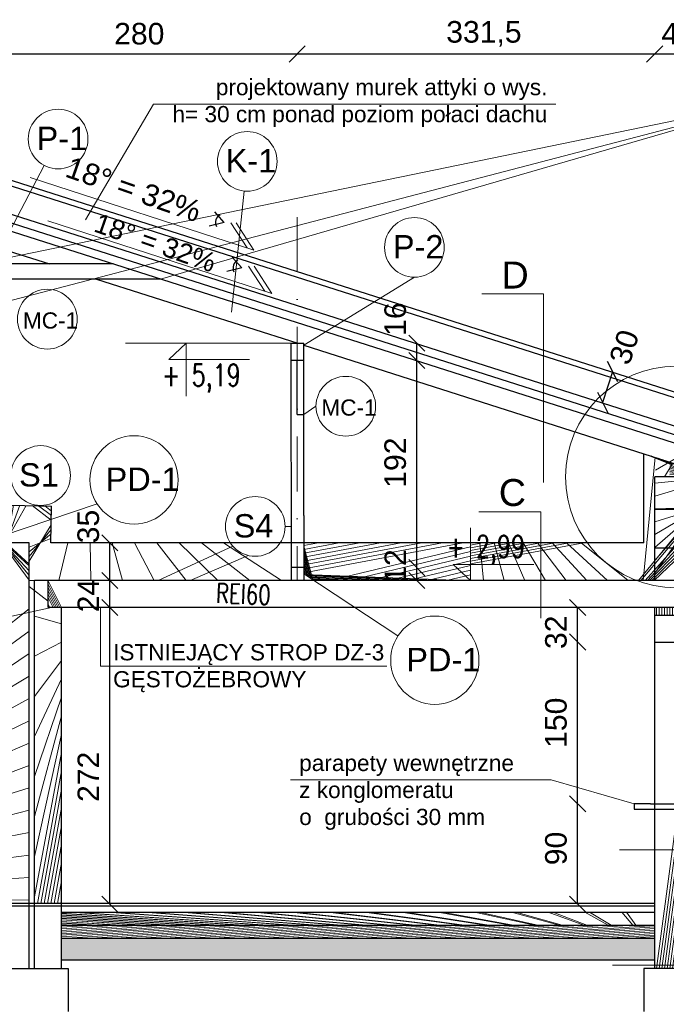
# Model space of a CAD drawing. Header units: millimetres. Extents: x 6197 to 108098, y 4257 to 29730.
# Tile 86 of 148: x 40112 to 40712, y 11078 to 11991. Entities that reach past the tile are written whole.
import ezdxf

# ---------------------------------------------------------------- set-up
doc = ezdxf.new("R2010")
doc.units = ezdxf.units.MM
doc.linetypes.add('DASHDOTX2', pattern=[50.8, 25.4, -12.7, 0, -12.7])
for name, color, linetype, lineweight in [('&_opisy_100', 51, 'Continuous', 20), ('isa_VA361402213E07D_TUsr', 7, 'Continuous', 25), ('isa_VA361402213E07D_TUsr_10A36144A21200DF', 5, 'Continuous', 25)]:
    doc.layers.add(name, color=color, linetype=linetype, lineweight=lineweight)
doc.layers.add('R-TAB', color=1, linetype='Continuous')
doc.styles.add('Romans', font='romans.shx', dxfattribs={"width": 0.75})
doc.styles.get("Standard").update_dxf_attribs({"font": 'arial.ttf'})
doc.dimstyles.new('ISO-25', dxfattribs={"dimtxt": 2.5, "dimasz": 2.5, "dimexe": 1.25, "dimexo": 0.625, "dimtad": 1, "dimtxsty": 'Standard', "dimcen": 2.5, "dimadec": 0, "dimazin": 0, "dimtfac": 1, "dimtmove": 0, "dimatfit": 3, "dimfxl": 1, "dimarcsym": 0})

# ---------------------------------------------------------------- blocks, each defined once
blk = doc.blocks.new('_Oblique')
at = {"color": 0, "linetype": 'ByBlock', "lineweight": -2}
blk.add_line((-0.5, -0.5), (0.5, 0.5), dxfattribs=at)
blk = doc.blocks.new('*D1291')
at = {"color": 0, "lineweight": -2, "transparency": 16777216}
blk.add_line((40480.18123998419, 11470.81684404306), (40480.18123998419, 11482.81684404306), dxfattribs=at)
at = {"layer": 'Defpoints', "color": 0, "transparency": 16777216}
for p in [(40375.52587857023, 11482.81684404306), (40480.18123998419, 11482.81684404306), (40375.52587857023, 11470.81684404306)]:
    blk.add_point(p, dxfattribs=at)
at = {"color": 0, "lineweight": -2, "transparency": 16777216, "xscale": 15, "yscale": 15, "zscale": 15}
for p, rotation in [((40480.18123998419, 11482.81684404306), 90), ((40480.18123998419, 11470.81684404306), 270)]:
    blk.add_blockref('_Oblique', p, dxfattribs=dict(at, rotation=rotation))
at = {"color": 0, "lineweight": 20, "transparency": 16777216, "insert": (40460.19119395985, 11484.28847247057), "char_height": 20, "attachment_point": 5, "rotation": 90}
blk.add_mtext('12', dxfattribs=at)
blk = doc.blocks.new('*D1292')
at = {"color": 0, "lineweight": -2, "transparency": 16777216}
blk.add_line((40480.18124236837, 11482.81684404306), (40480.18124236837, 11674.81684404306), dxfattribs=at)
at = {"layer": 'Defpoints', "color": 0, "transparency": 16777216}
for p in [(40375.52587857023, 11674.81684404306), (40480.18124236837, 11674.81684404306), (40375.52587857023, 11482.81684404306)]:
    blk.add_point(p, dxfattribs=at)
at = {"color": 0, "lineweight": -2, "transparency": 16777216, "xscale": 15, "yscale": 15, "zscale": 15}
for p, rotation in [((40480.18124236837, 11674.81684404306), 90), ((40480.18124236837, 11482.81684404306), 270)]:
    blk.add_blockref('_Oblique', p, dxfattribs=dict(at, rotation=rotation))
at = {"color": 0, "lineweight": 20, "transparency": 16777216, "insert": (40460.19119395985, 11580.11062806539), "char_height": 20, "attachment_point": 5, "rotation": 90}
blk.add_mtext('192', dxfattribs=at)
blk = doc.blocks.new('*D1293')
at = {"color": 0, "lineweight": -2, "transparency": 16777216}
blk.add_line((40480.18124236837, 11674.81463068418), (40480.18124236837, 11690.81463068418), dxfattribs=at)
at = {"layer": 'Defpoints', "color": 0, "transparency": 16777216}
for p in [(40375.26315417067, 11690.81463068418), (40480.18124236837, 11690.81463068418), (40375.52587618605, 11674.81463068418)]:
    blk.add_point(p, dxfattribs=at)
at = {"color": 0, "lineweight": -2, "transparency": 16777216, "xscale": 15, "yscale": 15, "zscale": 15}
for p, rotation in [((40480.18124236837, 11690.81463068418), 90), ((40480.18124236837, 11674.81463068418), 270)]:
    blk.add_blockref('_Oblique', p, dxfattribs=dict(at, rotation=rotation))
at = {"color": 0, "lineweight": 20, "transparency": 16777216, "insert": (40460.19119157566, 11713.18061881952), "char_height": 20, "attachment_point": 5, "rotation": 90}
blk.add_mtext('16', dxfattribs=at)
blk = doc.blocks.new('*D1311')
at = {"color": 0, "lineweight": -2, "transparency": 16777216}
blk.add_line((40089.26315655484, 11958.88623267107), (40369.26315655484, 11958.88623267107), dxfattribs=at)
at = {"layer": 'Defpoints', "color": 0, "transparency": 16777216}
for p in [(40369.26315655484, 11958.88623267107), (40089.26315655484, 11848.51741534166), (40369.26315655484, 11848.51741534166)]:
    blk.add_point(p, dxfattribs=at)
at = {"color": 0, "lineweight": -2, "transparency": 16777216, "xscale": 15, "yscale": 15, "zscale": 15, "rotation": 180}
blk.add_blockref('_Oblique', (40089.26315655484, 11958.88623267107), dxfattribs=at)
at = {"color": 0, "lineweight": -2, "transparency": 16777216, "xscale": 15, "yscale": 15, "zscale": 15}
blk.add_blockref('_Oblique', (40369.26315655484, 11958.88623267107), dxfattribs=at)
at = {"color": 0, "lineweight": 20, "transparency": 16777216, "insert": (40222.79551806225, 11977.56002562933), "char_height": 20, "attachment_point": 5}
blk.add_mtext('280', dxfattribs=at)
blk = doc.blocks.new('*D1312')
at = {"color": 0, "lineweight": -2, "transparency": 16777216}
blk.add_line((40369.26315655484, 11958.88623267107), (40700.76315655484, 11958.88623267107), dxfattribs=at)
at = {"layer": 'Defpoints', "color": 0, "transparency": 16777216}
for p in [(40700.76315655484, 11958.88623267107), (40369.26315655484, 11848.51741534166), (40700.76315655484, 11607.68867462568)]:
    blk.add_point(p, dxfattribs=at)
at = {"color": 0, "lineweight": -2, "transparency": 16777216, "xscale": 15, "yscale": 15, "zscale": 15, "rotation": 180}
blk.add_blockref('_Oblique', (40369.26315655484, 11958.88623267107), dxfattribs=at)
at = {"color": 0, "lineweight": -2, "transparency": 16777216, "xscale": 15, "yscale": 15, "zscale": 15}
blk.add_blockref('_Oblique', (40700.76315655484, 11958.88623267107), dxfattribs=at)
at = {"color": 0, "lineweight": 20, "transparency": 16777216, "insert": (40542.37879028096, 11977.56002562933), "char_height": 20, "attachment_point": 5}
blk.add_mtext('331,5', dxfattribs=at)
blk = doc.blocks.new('*D1313')
at = {"color": 0, "lineweight": -2, "transparency": 16777216}
blk.add_line((40700.76315655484, 11958.88623267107), (40740.76315655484, 11958.88623267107), dxfattribs=at)
at = {"layer": 'Defpoints', "color": 0, "transparency": 16777216}
for p in [(40740.76315655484, 11958.88623267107), (40700.76315655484, 11607.68867462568), (40740.76315655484, 11607.68867462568)]:
    blk.add_point(p, dxfattribs=at)
at = {"color": 0, "lineweight": -2, "transparency": 16777216, "xscale": 15, "yscale": 15, "zscale": 15, "rotation": 180}
blk.add_blockref('_Oblique', (40700.76315655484, 11958.88623267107), dxfattribs=at)
at = {"color": 0, "lineweight": -2, "transparency": 16777216, "xscale": 15, "yscale": 15, "zscale": 15}
blk.add_blockref('_Oblique', (40740.76315655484, 11958.88623267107), dxfattribs=at)
at = {"color": 0, "lineweight": 20, "transparency": 16777216, "insert": (40722.50695361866, 11977.56002562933), "char_height": 20, "attachment_point": 5}
blk.add_mtext('40', dxfattribs=at)
blk = doc.blocks.new('*D1344')
at = {"color": 0, "lineweight": -2, "transparency": 16777216}
blk.add_line((40195.55890598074, 11170.92305487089), (40195.55890598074, 11445.81684380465), dxfattribs=at)
at = {"layer": 'Defpoints', "color": 0, "transparency": 16777216}
for p in [(40195.55890598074, 11445.81684380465), (40234.59207501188, 11445.81684380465), (40132.21706404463, 11170.92305487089)]:
    blk.add_point(p, dxfattribs=at)
at = {"color": 0, "lineweight": -2, "transparency": 16777216, "xscale": 15, "yscale": 15, "zscale": 15}
for p, rotation in [((40195.55890598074, 11445.81684380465), 90), ((40195.55890598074, 11170.92305487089), 270)]:
    blk.add_blockref('_Oblique', p, dxfattribs=dict(at, rotation=rotation))
at = {"color": 0, "lineweight": 20, "transparency": 16777216, "insert": (40175.56885661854, 11288.8918563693), "char_height": 20, "width": 45.47967257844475, "attachment_point": 5, "rotation": 90}
blk.add_mtext('272', dxfattribs=at)
blk = doc.blocks.new('*D1345')
at = {"color": 0, "lineweight": -2, "transparency": 16777216}
blk.add_line((40195.55891051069, 11445.81684332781), (40195.55891051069, 11470.81684404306), dxfattribs=at)
at = {"layer": 'Defpoints', "color": 0, "transparency": 16777216}
for p in [(40138.26315655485, 11470.81684404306), (40195.55891051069, 11470.81684404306), (40150.76315655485, 11445.81684332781)]:
    blk.add_point(p, dxfattribs=at)
at = {"color": 0, "lineweight": -2, "transparency": 16777216, "xscale": 15, "yscale": 15, "zscale": 15}
for p, rotation in [((40195.55891051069, 11470.81684404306), 90), ((40195.55891051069, 11445.81684332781), 270)]:
    blk.add_blockref('_Oblique', p, dxfattribs=dict(at, rotation=rotation))
at = {"color": 0, "lineweight": 20, "transparency": 16777216, "insert": (40175.56885685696, 11456.90837937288), "char_height": 20, "width": 45.47967257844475, "attachment_point": 5, "rotation": 90}
blk.add_mtext('24', dxfattribs=at)
blk = doc.blocks.new('*D1346')
at = {"color": 0, "lineweight": -2, "transparency": 16777216}
blk.add_line((40195.55891837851, 11470.81684344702), (40195.55891837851, 11505.81684416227), dxfattribs=at)
at = {"layer": 'Defpoints', "color": 0, "transparency": 16777216}
for p in [(40140.76315655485, 11505.81684416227), (40195.55891837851, 11505.81684416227), (40150.76316156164, 11470.81684344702)]:
    blk.add_point(p, dxfattribs=at)
at = {"color": 0, "lineweight": -2, "transparency": 16777216, "xscale": 15, "yscale": 15, "zscale": 15}
for p, rotation in [((40195.55891837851, 11505.81684416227), 90), ((40195.55891837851, 11470.81684344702), 270)]:
    blk.add_blockref('_Oblique', p, dxfattribs=dict(at, rotation=rotation))
at = {"color": 0, "lineweight": 20, "transparency": 16777216, "insert": (40175.56886186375, 11520.89308148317), "char_height": 20, "width": 45.47967257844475, "attachment_point": 5, "rotation": 90}
blk.add_mtext('35', dxfattribs=at)
blk = doc.blocks.new('*D1347')
at = {"color": 0, "lineweight": -2, "transparency": 16777216}
blk.add_line((40629.24865259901, 11170.92305487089), (40629.24865259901, 11263.81684404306), dxfattribs=at)
at = {"layer": 'Defpoints', "color": 0, "transparency": 16777216}
for p in [(40629.24865259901, 11263.81684404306), (40700.76315655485, 11263.81684404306), (40565.90680780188, 11170.92305487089)]:
    blk.add_point(p, dxfattribs=at)
at = {"color": 0, "lineweight": -2, "transparency": 16777216, "xscale": 15, "yscale": 15, "zscale": 15}
for p, rotation in [((40629.24865259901, 11263.81684404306), 90), ((40629.24865259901, 11170.92305487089), 270)]:
    blk.add_blockref('_Oblique', p, dxfattribs=dict(at, rotation=rotation))
at = {"color": 0, "lineweight": 20, "transparency": 16777216, "insert": (40609.25860037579, 11222.49277549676), "char_height": 20, "width": 45.47967257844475, "attachment_point": 5, "rotation": 90}
blk.add_mtext('90', dxfattribs=at)
blk = doc.blocks.new('*D1348')
at = {"color": 0, "lineweight": -2, "transparency": 16777216}
blk.add_line((40629.24865593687, 11263.81684392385), (40629.24865593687, 11413.81684404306), dxfattribs=at)
at = {"layer": 'Defpoints', "color": 0, "transparency": 16777216}
for p in [(40629.24865593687, 11413.81684404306), (40700.76315655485, 11413.81684404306), (40681.76315679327, 11263.81684392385)]:
    blk.add_point(p, dxfattribs=at)
at = {"color": 0, "lineweight": -2, "transparency": 16777216, "xscale": 15, "yscale": 15, "zscale": 15}
for p, rotation in [((40629.24865593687, 11413.81684404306), 90), ((40629.24865593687, 11263.81684392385), 270)]:
    blk.add_blockref('_Oblique', p, dxfattribs=dict(at, rotation=rotation))
at = {"color": 0, "lineweight": 20, "transparency": 16777216, "insert": (40609.25860037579, 11339.00874906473), "char_height": 20, "width": 45.47967257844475, "attachment_point": 5, "rotation": 90}
blk.add_mtext('150', dxfattribs=at)
blk = doc.blocks.new('*D1349')
at = {"color": 0, "lineweight": -2, "transparency": 16777216}
blk.add_line((40629.24865927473, 11413.81684404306), (40629.24865927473, 11445.81684404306), dxfattribs=at)
at = {"layer": 'Defpoints', "color": 0, "transparency": 16777216}
for p in [(40629.24865927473, 11445.81684404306), (40700.76315655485, 11445.81684404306), (40700.76315655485, 11413.81684404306)]:
    blk.add_point(p, dxfattribs=at)
at = {"color": 0, "lineweight": -2, "transparency": 16777216, "xscale": 15, "yscale": 15, "zscale": 15}
for p, rotation in [((40629.24865927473, 11445.81684404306), 90), ((40629.24865927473, 11413.81684404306), 270)]:
    blk.add_blockref('_Oblique', p, dxfattribs=dict(at, rotation=rotation))
at = {"color": 0, "lineweight": 20, "transparency": 16777216, "insert": (40609.25860037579, 11422.87184542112), "char_height": 20, "width": 45.47967257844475, "attachment_point": 5, "rotation": 90}
blk.add_mtext('32', dxfattribs=at)
blk = doc.blocks.new('*D1371')
at = {"color": 0, "lineweight": -2, "transparency": 16777216}
blk.add_line((40661.72350758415, 11664.41582125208), (40652.45299762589, 11635.88412540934), dxfattribs=at)
at = {"layer": 'Defpoints', "color": 0, "transparency": 16777216}
for p in [(40652.45299762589, 11635.88412540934), (40760.43639435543, 11632.34206002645), (40751.16588439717, 11603.81036418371)]:
    blk.add_point(p, dxfattribs=at)
at = {"color": 0, "lineweight": -2, "transparency": 16777216, "xscale": 15, "yscale": 15, "zscale": 15}
for p, rotation in [((40661.72350758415, 11664.41582125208), 71.9999999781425), ((40652.45299762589, 11635.88412540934), 251.9999999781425)]:
    blk.add_blockref('_Oblique', p, dxfattribs=dict(at, rotation=rotation))
at = {"color": 0, "lineweight": 20, "transparency": 16777216, "insert": (40672.51341309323, 11687.24275117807), "char_height": 20, "attachment_point": 5, "rotation": 71.99999997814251}
blk.add_mtext('30', dxfattribs=at)
blk = doc.blocks.new('*D1363')
at = {"color": 0, "lineweight": -2, "transparency": 16777216}
blk.add_line((41465.90346064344, 11550.66987460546), (41465.90346064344, 11856.45630281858), dxfattribs=at)
at = {"layer": 'Defpoints', "color": 0, "transparency": 16777216}
for p in [(39959.26315655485, 11856.45630281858), (41465.90346064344, 11856.45630281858), (40808.96857681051, 11550.66987460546)]:
    blk.add_point(p, dxfattribs=at)
at = {"color": 0, "lineweight": -2, "transparency": 16777216, "xscale": 15, "yscale": 15, "zscale": 15}
for p, rotation in [((41465.90346064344, 11856.45630281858), 90), ((41465.90346064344, 11550.66987460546), 270)]:
    blk.add_blockref('_Oblique', p, dxfattribs=dict(at, rotation=rotation))
at = {"color": 0, "lineweight": 20, "transparency": 16777216, "insert": (41445.91341700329, 11733.59209876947), "char_height": 20, "attachment_point": 5, "rotation": 90}
blk.add_mtext('304', dxfattribs=at)
blk = doc.blocks.new('*D1365')
at = {"color": 0, "lineweight": -2, "transparency": 16777216}
blk.add_line((41515.90345301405, 11161.35224216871), (41515.90345301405, 11856.45630281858), dxfattribs=at)
at = {"layer": 'Defpoints', "color": 0, "transparency": 16777216}
for p in [(39959.26315655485, 11856.45630281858), (41515.90345301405, 11856.45630281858), (40958.4853784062, 11161.35224216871)]:
    blk.add_point(p, dxfattribs=at)
at = {"color": 0, "lineweight": -2, "transparency": 16777216, "xscale": 15, "yscale": 15, "zscale": 15}
for p, rotation in [((41515.90345301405, 11856.45630281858), 90), ((41515.90345301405, 11161.35224216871), 270)]:
    blk.add_blockref('_Oblique', p, dxfattribs=dict(at, rotation=rotation))
at = {"color": 0, "lineweight": 20, "transparency": 16777216, "insert": (41495.91341461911, 11496.79174834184), "char_height": 20, "attachment_point": 5, "rotation": 90}
blk.add_mtext('695', dxfattribs=at)

msp = doc.modelspace()

# ---------------------------------------------------------------- hatches: boundary and pattern name
at = {"lineweight": 20}
h = msp.add_hatch(dxfattribs=at)
h.set_pattern_fill('ANSI37', color=256, scale=5)
h.set_pattern_definition([(45, (-1177865245.484038, -935728469.828244), (-11.22532015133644, 11.22532015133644), []), (135, (-1177865245.484038, -935728469.828244), (-11.22532015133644, -11.22532015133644), [])])
h.paths.add_polyline_path([(40760.76315655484, 11566.05256288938), (40758.36809434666, 11566.81684404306), (40740.76315655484, 11566.81684404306), (40740.76315655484, 11541.80184667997), (40760.76315655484, 11527.28020363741)])
h.paths.add_polyline_path([(40726.76315655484, 11576.90220170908), (40726.76315655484, 11566.81684404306), (40740.76315655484, 11566.81684404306), (40758.36809434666, 11566.81684404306)])
h.paths.add_polyline_path([(40714.76315655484, 11578.81684404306), (40720.76315655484, 11578.81684404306), (40690.76315655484, 11588.39005487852), (40690.76315655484, 11505.81684416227), (40638.14296283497, 11505.81684416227, 0.1438879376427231), (40684.27896299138, 11470.81684404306), (40700.76315655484, 11470.81684404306), (40700.76315655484, 11566.81684404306), (40714.76315655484, 11566.81684404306)])
h.paths.add_polyline_path([(40638.14296283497, 11505.81684416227), (40529.92226924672, 11505.81684416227), (40529.92226924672, 11470.81684404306), (40684.27896299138, 11470.81684404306, -0.1438879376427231)])
h.paths.add_polyline_path([(40529.92226924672, 11505.81684416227), (40375.52587857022, 11505.81684416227), (40375.52587857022, 11476.81730371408), (40384.64662256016, 11470.81684404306), (40529.92226924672, 11470.81684404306), (40513.8591248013, 11485.84994131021), (40529.92226924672, 11485.84994131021)])
h.paths.add_polyline_path([(40363.48295011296, 11505.81684416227), (40353.48146261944, 11505.81684416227, -0.5404238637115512), (40307.19295086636, 11505.81684416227), (40140.76315655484, 11505.81684416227), (40141.55495586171, 11539.90191906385), (40094.87946095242, 11540.98619490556), (40094.88864793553, 11517.97643094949), (40094.89343919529, 11517.97642820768), (40094.89343919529, 11505.97642820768), (40101.76315655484, 11505.81684404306), (40120.76315655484, 11505.81684404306), (40120.76315655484, 11470.81684404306), (40125.76315655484, 11470.81684404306), (40363.52587857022, 11470.81684404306)])
h.paths.add_polyline_path([(40082.64466848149, 11541.27041023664), (39888.13549675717, 11545.78887539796, -0.3406843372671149), (39854.36278738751, 11546.57341843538), (39835.29250707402, 11547.01642280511), (39835.29470100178, 11523.99591964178), (39835.29584469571, 11523.99591844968), (39835.29584469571, 11512.00690322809), (40082.62438573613, 11506.26143937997), (40082.62438573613, 11506.26143949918)])
h.paths.add_polyline_path([(39823.04822339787, 11547.30085855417), (39618.35386361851, 11552.0559266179, -0.8032007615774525), (39564.33728828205, 11553.31073635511), (39555.05467929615, 11553.52637225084), (39555.00043453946, 11518.98279243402), (39555.00043453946, 11518.51819044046), (39823.01355328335, 11512.29222196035)])
h.paths.add_polyline_path([(39543.04212155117, 11553.80542498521), (39515.72535028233, 11554.43999594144, -0.228592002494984), (39491.69036474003, 11554.99833076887), (39300.19741740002, 11559.44672888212, -0.08806687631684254), (39291.40259518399, 11524.64159160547), (39543.00043453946, 11518.7969514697), (39543.00043453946, 11530.9827921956)])
h.paths.add_polyline_path([(39300.19741740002, 11559.44672888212), (39227.13023032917, 11561.14408605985), (39227.76315655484, 11588.39005475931), (39197.76315703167, 11578.81684404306), (39203.76315655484, 11578.81684404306), (39203.76315655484, 11566.81684404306), (39217.76315655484, 11566.81684404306), (39217.76315655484, 11526.35224228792), (39291.40259518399, 11524.64159160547, 0.08806687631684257)])
h.paths.add_polyline_path([(39191.76315655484, 11576.90220170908), (39160.15821876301, 11566.81684404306), (39177.76315655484, 11566.81684404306), (39191.76315655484, 11566.81684404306)])
h.paths.add_polyline_path([(39177.76315655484, 11566.81684404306), (39160.15821876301, 11566.81684404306), (39157.76315655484, 11566.05256288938), (39157.76315655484, 11526.81684404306), (39177.76315655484, 11526.81684404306)])
h.paths.add_polyline_path([(39177.76315655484, 11522.56926315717), (39157.76315655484, 11497.296613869), (39157.76315655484, 11472.22775178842, 0.05106403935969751), (39177.76315655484, 11466.08404713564)])
h.paths.add_polyline_path([(39177.76315655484, 11522.56926315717), (39177.76315655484, 11526.81684404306), (39157.76315655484, 11526.81684404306), (39157.76315655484, 11497.296613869)])
h.paths.add_polyline_path([(39177.76315655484, 11466.08404713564, -0.05106403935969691), (39157.76315655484, 11472.22775178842), (39157.76315655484, 11453.35224228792), (39177.76315655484, 11453.35224228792)])
h.paths.add_polyline_path([(39177.76315655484, 11253.35224228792), (39157.76315655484, 11253.35224228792), (39157.76315655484, 11111.35224228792), (39177.76315655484, 11111.35224228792)])
h.paths.add_polyline_path([(40760.76315655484, 11263.81684404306), (40740.76315655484, 11263.81684404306), (40740.76315655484, 11111.35224228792), (40760.76315655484, 11111.35224228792)])
h.paths.add_polyline_path([(40760.76315655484, 11462.38707107), (40751.77617826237, 11468.91235559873, -0.02770016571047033), (40740.76315655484, 11466.08404713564), (40740.76315655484, 11413.81684404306), (40760.76315655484, 11413.81684404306)])
h.paths.add_polyline_path([(40760.76315655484, 11527.28020363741), (40740.76315655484, 11541.80184667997), (40740.76315655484, 11476.90871411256), (40751.77617826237, 11468.91235559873, 0.02333087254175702), (40760.76315655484, 11472.22775178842)])
h = msp.add_hatch(dxfattribs=at)
h.set_pattern_fill('ANSI31', color=256, scale=5)
h.set_pattern_definition([(45, (-1177865245.484038, -935728469.828244), (-11.22532015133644, 11.22532015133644), [])])
h.paths.add_polyline_path([(40120.76315655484, 11505.81684404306), (40102.32067861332, 11505.81684404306), (40101.76315655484, 11481.81684404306), (40082.76315655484, 11482.25821572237), (40082.76315655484, 11469.25821572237), (40082.76315655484, 11171.35224216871), (40120.76315655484, 11171.35224216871)])
h.paths.add_polyline_path([(40150.76315655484, 11445.81684392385), (40138.26315655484, 11445.81684392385), (40138.26315655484, 11470.81684404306), (40125.76315655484, 11470.81684404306), (40125.76315655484, 11171.35224216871), (40150.76315655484, 11171.35224216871)])
edge = h.paths.add_edge_path()
edge.add_arc((40720.76315631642, 11566.81684404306), 102.6990573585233, 270.00000013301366, 281.2297549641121, ccw=False)
edge.add_line((40720.76315655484, 11464.11778670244), (40720.76315655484, 11439.47900098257))
edge.add_line((40720.76315655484, 11439.47900098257), (40740.76315655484, 11439.47900098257))
edge.add_line((40740.76315655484, 11439.47900098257), (40740.76315655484, 11466.08404713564))
h.paths.add_polyline_path([(40720.76315655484, 11445.81684404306), (40700.76315655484, 11445.81684404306), (40700.76315655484, 11438.21909635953), (40720.76315655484, 11438.21909635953)])
h.paths.add_polyline_path([(40720.76315655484, 11258.81684404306), (40700.76315655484, 11258.81684404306), (40700.76315655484, 11111.35224228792), (40720.76315655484, 11111.35224228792)])
h.paths.add_polyline_path([(40740.76315655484, 11258.81684404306), (40720.76315655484, 11258.81684404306), (40720.76315655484, 11111.35224228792), (40740.76315655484, 11111.35224228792)])
at = {"lineweight": 0}
h = msp.add_hatch(dxfattribs=at)
h.set_pattern_fill('ANSI37', color=256, scale=5)
h.set_pattern_definition([(45, (-1177855182.265636, -935728378.3481301), (-11.22532015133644, 11.22532015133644), []), (135, (-1177855182.265636, -935728378.3481301), (-11.22532015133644, -11.22532015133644), [])])
h.paths.add_polyline_path([(39217.76315655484, 11163.35224228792), (39217.76315655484, 11151.35224228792), (39782.76315631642, 11151.35224228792), (39782.76315631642, 11163.35224228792)])
h.paths.add_polyline_path([(39822.76315655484, 11163.35224228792), (39822.76315655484, 11151.35224228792), (40082.76315655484, 11151.35224240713), (40082.76315655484, 11163.35224240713)])
h.paths.add_polyline_path([(40700.76315655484, 11151.35224228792), (40700.76315655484, 11163.35224228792), (40150.76315655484, 11163.35224240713), (40150.76315655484, 11151.35224228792)])
h = msp.add_hatch(dxfattribs=at)
h.set_pattern_fill('ANSI31', color=256, scale=5)
h.set_pattern_definition([(45, (-1177855182.265636, -935728378.3481301), (-11.22532015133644, 11.22532015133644), [])])
h.paths.add_polyline_path([(39782.76315631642, 11139.35224228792), (39782.76315631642, 11151.35224228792), (39217.76315655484, 11151.35224228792), (39217.76315655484, 11139.35224228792)])
h.paths.add_polyline_path([(40082.76315655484, 11139.3522420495), (40082.76315655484, 11151.35224240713), (39822.76315655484, 11151.35224228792), (39822.76315655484, 11139.35224216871)])
h.paths.add_polyline_path([(40700.76315655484, 11139.35224228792), (40700.76315655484, 11151.35224228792), (40150.76315655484, 11151.35224228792), (40150.76315655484, 11139.35224228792)])
h = msp.add_hatch(dxfattribs=at)
h.set_pattern_fill('DOTS', color=256, scale=5)
h.set_pattern_definition([(0, (-1177855182.265636, -935728378.3481301), (3.96875, 7.9375), [0, -7.9375])])
h.paths.add_polyline_path([(39782.76315631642, 11119.35224228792), (39782.76315631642, 11139.35224228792), (39217.76315655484, 11139.35224228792), (39217.76315655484, 11119.35224228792)])
h.paths.add_polyline_path([(40082.76315655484, 11119.35224216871), (40082.76315655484, 11139.3522420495), (39822.76315655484, 11139.35224216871), (39822.76315655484, 11119.35224216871)])
h.paths.add_polyline_path([(40150.76315655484, 11139.35224228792), (40150.76315655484, 11119.35224228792), (40700.76315655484, 11119.35224240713), (40700.76315655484, 11139.35224240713)])

# ---------------------------------------------------------------- linework, layer by layer
at = {"layer": '&_opisy_100', "color": 0}
for points in [[(40266.17490949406, 11641.81992774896), (40266.17490949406, 11690.81684404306), (40250.11176504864, 11675.78374677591), (40324.98266782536, 11675.78374677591)], [(40266.17490949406, 11641.81992774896), (40266.17490949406, 11690.81684404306), (40250.11176504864, 11675.78374677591), (40324.98266782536, 11675.78374677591)], [(40529.92226924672, 11519.81376033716), (40529.92226924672, 11470.81684404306), (40513.8591248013, 11485.84994131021), (40588.73002757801, 11485.84994131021)], [(40529.92226924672, 11519.81376033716), (40529.92226924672, 11470.81684404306), (40513.8591248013, 11485.84994131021), (40588.73002757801, 11485.84994131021)]]:
    msp.add_lwpolyline(points, dxfattribs=at)
at = {"color": 1, "lineweight": 0}
for q in [(39829.26315727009, 11714.33293074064), (40089.2631598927, 11726.62272733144), (40242.48526158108, 11750.33293074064)]:
    msp.add_line((40821.90505852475, 11918.19241076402), q, dxfattribs=at)
at = {"lineweight": 20}
for p, q in [((40236.08412184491, 11912.50019544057), (40172.8208335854, 11805.27192085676)), ((40134.70093526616, 11855.55879753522), (40095.26315703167, 11780.33293074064)), ((40320.06302609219, 11831.80356329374), (40308.39651574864, 11719.69867735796)), ((41037.54903712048, 11770.33921116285), (40701.42617811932, 11573.08276110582)), ((40477.94913997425, 11751.96451621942), (40375.26315655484, 11689.06832152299)), ((40363.26315655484, 11690.81684404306), (40209.98822655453, 11690.81684404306)), ((40375.26315631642, 11624.81684404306), (40386.66590680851, 11632.41309231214)), ((40690.76315655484, 11505.81684416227), (40690.76315655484, 11505.81684416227)), ((40125.76315655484, 11470.81684404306), (40120.76315655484, 11470.81684404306)), ((40186.82169308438, 11391.47461408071), (40186.82169308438, 11445.81684380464)), ((40700.76315655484, 11445.81684404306), (40700.76315655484, 11413.81684404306)), ((40186.82169308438, 11391.47461408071), (40452.27786388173, 11391.47461408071)), ((40604.7499333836, 11286.05095034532), (40681.76315679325, 11263.81684392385)), ((40700.76315655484, 11171.35224216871), (40700.76315655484, 11161.35224216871))]:
    msp.add_line(p, q, dxfattribs=at)
at = {"lineweight": 0}
for p, q in [((40609.16916169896, 11912.50019544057), (40236.08412184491, 11912.50019544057)), ((40329.02205600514, 11777.04771786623), (40121.52205600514, 11844.46855491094)), ((40345.56608476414, 11736.91657942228), (40138.06608476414, 11804.33741646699)), ((40322.68980183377, 11779.10519188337), (40307.64801707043, 11802.33505731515)), ((40329.02205600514, 11777.04771786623), (40312.64801707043, 11802.33505731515)), ((40339.23383059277, 11738.97405343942), (40324.19204582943, 11762.20391887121)), ((40345.56608476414, 11736.91657942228), (40329.19204582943, 11762.20391887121)), ((40540.29348172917, 11736.53368562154), (40597.7418295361, 11736.53368562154)), ((40597.7418295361, 11561.79730587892), (40597.7418295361, 11736.53368562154)), ((40183.65325345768, 11541.87648075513), (40094.89343919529, 11511.97642820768)), ((40363.52587857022, 11470.81684404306), (40363.52587857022, 11530.9827921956)), ((40537.75868501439, 11534.58459835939), (40595.20703282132, 11534.58459835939)), ((40595.20703282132, 11436.02296393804), (40595.20703282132, 11534.58459835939)), ((40358.00411953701, 11520.97604876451), (40363.52587857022, 11520.97604876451)), ((40120.76315655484, 11470.81684404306), (40120.76315655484, 11505.81684404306)), ((40375.52587857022, 11470.81684404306), (40375.52587857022, 11482.81684404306)), ((40462.65739288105, 11419.494223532), (40375.32860531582, 11476.94708805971)), ((40363.15805616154, 11286.05095034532), (40604.7499333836, 11286.05095034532)), ((40799.02996363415, 11221.31717520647), (40667.95113482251, 11221.31717520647)), ((40792.56606950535, 11114.39227252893), (40661.48724069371, 11114.39227252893))]:
    msp.add_line(p, q, dxfattribs=at)
at = {"lineweight": 30}
for p, q in [((39959.26315655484, 11887.94671982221), (40781.77644362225, 11625.47695105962)), ((39959.26315655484, 11882.94671982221), (40760.76315655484, 11627.18243854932)), ((39959.26315655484, 11856.45630281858), (40810.76315655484, 11584.73667031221)), ((39959.26315655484, 11848.58369856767), (40810.76315655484, 11576.86406618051)), ((39959.26315655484, 11840.71109431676), (40810.76315655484, 11568.9914619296)), ((40301.52488412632, 11802.67273991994), (40292.84641256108, 11812.51368373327)), ((40301.52488412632, 11802.67273991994), (40287.72117151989, 11799.31914406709)), ((40095.26315703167, 11778.41828864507), (40139.40307464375, 11764.33293074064)), ((40198.61283364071, 11764.33293074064), (39719.91347946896, 11764.33293074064)), ((40317.74534454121, 11760.60233467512), (40309.06687297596, 11770.44327848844)), ((40317.74534454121, 11760.60233467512), (40303.94163193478, 11757.24873882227)), ((40242.48526158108, 11750.33293074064), (39676.04105152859, 11750.33293074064)), ((40183.27550258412, 11750.33293074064), (40369.78373350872, 11690.81684404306)), ((40363.2560416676, 11690.81731575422), (40363.52587857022, 11470.81684428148)), ((40363.26315655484, 11690.81684404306), (40363.26315655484, 11674.81684404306)), ((40363.26315655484, 11690.81684404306), (40375.26315655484, 11690.81684404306)), ((40375.26315655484, 11674.81684404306), (40375.26315655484, 11690.81684404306)), ((40375.26315655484, 11689.06832152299), (40720.76315655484, 11578.81684404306)), ((40375.26315655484, 11674.81684404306), (40363.26315655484, 11674.81684404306)), ((40369.263156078, 11624.81684404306), (40369.26315655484, 11674.81684404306)), ((40375.52587857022, 11530.9827921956), (40375.26315655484, 11674.81684404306)), ((40369.263156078, 11624.81684404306), (40375.26315631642, 11624.81684404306)), ((40690.76315655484, 11505.81684416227), (40690.76315655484, 11588.39005487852)), ((40700.76315655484, 11470.81684416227), (40700.76315655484, 11566.81684404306)), ((40740.76315655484, 11566.81684404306), (40700.76315655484, 11566.81684404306)), ((39227.13023032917, 11561.14408605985), (40141.55495586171, 11539.90191906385)), ((40140.76315655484, 11505.81684416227), (40141.55495586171, 11539.90191954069)), ((40740.76315655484, 11536.81684404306), (40700.76315655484, 11536.81684404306)), ((40375.52587857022, 11530.9827921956), (40375.52587857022, 11470.81684404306)), ((40120.76315655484, 11505.81684404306), (40082.76315655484, 11505.81684404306)), ((40120.76315655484, 11111.35224228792), (40120.76315655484, 11505.81684416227)), ((40690.76315655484, 11505.81684416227), (40140.76315655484, 11505.81684416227)), ((40740.76315655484, 11500.81684404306), (40700.76315655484, 11500.81684404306)), ((40375.52587857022, 11482.81684404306), (40363.51117839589, 11482.8021076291)), ((40125.76315655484, 11111.35224228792), (40125.76315655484, 11470.81684404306)), ((40720.76315655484, 11470.81684404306), (40125.76315655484, 11470.81684404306)), ((40138.26315655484, 11445.81684404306), (40138.26315655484, 11470.81684404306)), ((40740.76315655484, 11470.81684404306), (40700.76315655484, 11470.81684404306)), ((40720.76315655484, 11445.81684404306), (40138.26315655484, 11445.81684392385)), ((40150.76315655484, 11111.35224228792), (40150.76315655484, 11445.81684392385)), ((40700.76315655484, 11111.35224240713), (40700.76315655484, 11445.81684416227)), ((40700.76315655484, 11438.81684404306), (40760.76315655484, 11438.81684404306)), ((40700.76315655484, 11413.81684404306), (40760.76315655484, 11413.81684404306)), ((40700.76315655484, 11263.81684404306), (40760.76315655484, 11263.81684404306)), ((40700.76315655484, 11171.35224216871), (39217.76315655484, 11171.35224228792)), ((39822.76315655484, 11169.35224228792), (40387.76315631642, 11169.35224228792)), ((40150.76315655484, 11169.35224228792), (40700.76315655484, 11169.35224228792)), ((40150.76315655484, 11163.35224228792), (40700.76315655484, 11163.35224228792)), ((40150.76315655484, 11151.35224228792), (40700.76315655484, 11151.35224228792)), ((40150.76315655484, 11139.35224228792), (40700.76315655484, 11139.35224193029)), ((40150.76315655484, 11119.35224228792), (40700.76315655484, 11119.35224228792)), ((40076.76315655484, 11111.35224228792), (40156.76315655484, 11111.35224228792)), ((40156.76315655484, 11111.35224228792), (40156.76315655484, 11071.35224228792)), ((40760.76315655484, 11111.35224228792), (40690.76315655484, 11111.35224228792)), ((40690.76315655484, 11111.35224228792), (40690.76315655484, 11071.35224228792))]:
    msp.add_line(p, q, dxfattribs=at)
at = {"linetype": 'DASHDOTX2', "lineweight": 0, "ltscale": 2}
msp.add_line((40369.26315655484, 11807.64558475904), (40369.26315655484, 11470.81684404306), dxfattribs=at)
at = {"lineweight": 0}
for centre, radius in [((40147.54720296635, 11880.0625007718), 27.66691274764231), ((40322.92679562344, 11859.32186418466), 27.66691274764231), ((40477.94913997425, 11779.63142901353), 27.66691274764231), ((40137.55030121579, 11713.10971182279), 27.66691274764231), ((40414.33281960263, 11632.41309231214), 27.66691274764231), ((40218.0006109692, 11564.11441927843), 40.91780638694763), ((40131.33349408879, 11568.19132107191), 27.66691274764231), ((40330.3372067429, 11520.97604876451), 27.66691274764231), ((40496.84087862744, 11397.00519984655), 40.91780638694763)]:
    msp.add_circle(centre, radius, dxfattribs=at)
at = {"lineweight": 20}
msp.add_circle((40720.76315655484, 11566.81684404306), 102.6990573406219, dxfattribs=at)
at = {"lineweight": 30}
for centre in [(40301.52488412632, 11802.67273991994), (40317.74534454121, 11760.60233467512)]:
    msp.add_arc(centre, 8.049795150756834, 116.8368066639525, 206.8368219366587, dxfattribs=at)
at = {"layer": 'isa_VA361402213E07D_TUsr', "color": 7, "lineweight": 30}
for p, q in [((40696.76315679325, 11263.81684392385), (40681.76315679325, 11263.81684392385)), ((40681.76315679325, 11263.81684392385), (40681.76315679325, 11258.81684392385)), ((40681.76315679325, 11258.81684392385), (40740.76315655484, 11258.81684392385))]:
    msp.add_line(p, q, dxfattribs=at)
at = {"layer": 'isa_VA361402213E07D_TUsr_10A36144A21200DF', "color": 7, "lineweight": 30}
msp.add_line((40696.76315679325, 11263.81684392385), (40740.76315679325, 11263.81684392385), dxfattribs=at)

# ---------------------------------------------------------------- texts
at = {"layer": '&_opisy_100', "color": 0, "char_height": 20.25, "width": 420.6382812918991, "attachment_point": 1, "rotation": 359.99999780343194, "style": 'Romans'}
for s, insert in [('\\A1;+ 5,19', (40243.98819293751, 11671.39827972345)), ('\\A1;+ 2,99', (40507.73555269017, 11512.50850277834))]:
    msp.add_mtext(s, dxfattribs=dict(at, insert=insert))
at = {"layer": '&_opisy_100', "color": 1, "insert": (40345.03424920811, 11466.44891971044), "char_height": 18, "width": 420.6382812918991, "attachment_point": 3, "rotation": 357.9714532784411, "style": 'Romans'}
msp.add_mtext('REI60', dxfattribs=at)
for s, width, insert, char_height, attachment_point in [('\\A1;projektowany murek attyki o wys. ^Jh= 30 cm ponad poziom połaci dachu', 348.0789703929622, (40601.22953405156, 11935.69596630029), 15, 3), ('D', 68.36028754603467, (40558.71358217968, 11741.51020329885), 25, 7), ('C', 68.36028754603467, (40556.1787854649, 11539.5611160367), 25, 7), ('\\A1;ISTNIEJĄCY STROP DZ-3\\PGĘSTOŻEBROWY ', 305.4220082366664, (40198.53043212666, 11411.86569040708), 15, 1), ('\\A1;parapety wewnętrzne ^Jz konglomeratu^Jo  grubości 30 mm', 305.4220082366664, (40371.09768380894, 11309.24672120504), 15, 1)]:
    msp.add_mtext_dynamic_manual_height_columns(s, width=width, gutter_width=12.5, heights=[0], dxfattribs=dict(insert=insert, char_height=char_height, attachment_point=attachment_point))
at = {"attachment_point": 3, "rotation": 340.7185832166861}
for insert, char_height in [((40282.22515597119, 11821.53927296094), 20), ((40295.86691369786, 11773.12660878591), 18)]:
    msp.add_mtext_dynamic_manual_height_columns('18%%D = 32%', width=202.6436712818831, gutter_width=12.5, heights=[0], dxfattribs=dict(at, insert=insert, char_height=char_height))
at = {"layer": 'R-TAB', "color": 0, "ltscale": 24, "width": 490.7206424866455, "attachment_point": 1}
for s, insert, char_height in [('P-1', (40127.52368941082, 11891.47018187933), 21.6), ('K-1', (40302.90328206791, 11870.72954529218), 21.6), ('P-2', (40457.92562641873, 11791.03911012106), 21.6), ('MC-1', (40114.87538614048, 11719.39017730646), 15), ('MC-1', (40391.65790452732, 11638.69355779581), 15), ('S1', (40111.30998053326, 11579.59900217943), 21.6), ('PD-1', (40191.53104104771, 11575.52210038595), 21.6), ('S4', (40310.31369318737, 11532.38372987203), 21.6), ('PD-1', (40470.37130870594, 11408.41288095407), 21.6)]:
    msp.add_mtext(s, dxfattribs=dict(at, insert=insert, char_height=char_height))

# ---------------------------------------------------------------- dimensions: what is measured, and where the dimension line sits
at = {"lineweight": 20}
for base, p1, p2, picture, middle in [((40369.26315655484, 11958.88623267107), (40089.26315655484, 11848.51741534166), (40369.26315655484, 11848.51741534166), '*D1311', (40222.79551806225, 11977.56002562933)), ((40700.76315655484, 11958.88623267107), (40369.26315655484, 11848.51741534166), (40700.76315655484, 11607.68867462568), '*D1312', (40542.37879028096, 11977.56002562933)), ((40740.76315655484, 11958.88623267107), (40700.76315655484, 11607.68867462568), (40740.76315655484, 11607.68867462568), '*D1313', (40722.50695361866, 11977.56002562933))]:
    dim = msp.add_linear_dim(base=base, p1=p1, p2=p2, dimstyle='ISO-25', override={"dimtxt": 20, "dimasz": 15, "dimblk1": 'Oblique', "dimblk2": 'Oblique', "dimsah": 1, "dimse1": 1, "dimse2": 1, "dimtmove": 2}, dxfattribs=at)
    dim.commit()
    dim.dimension.update_dxf_attribs({"geometry": picture, "text_midpoint": middle, "dimtype": 160})
for base, p1, p2, text, picture, middle in [((41465.90346064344, 11856.45630281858), (40808.9685768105, 11550.66987460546), (39959.26315655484, 11856.45630281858), '304', '*D1363', (41445.91341700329, 11733.59209876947)), ((41515.90345301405, 11856.45630281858), (40958.48537840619, 11161.35224216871), (39959.26315655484, 11856.45630281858), '695', '*D1365', (41495.91341461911, 11496.79174834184)), ((40195.55891837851, 11505.81684416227), (40150.76316156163, 11470.81684344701), (40140.76315655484, 11505.81684416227), '35', '*D1346', (40175.56886186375, 11520.89308148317)), ((40195.55891051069, 11470.81684404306), (40150.76315655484, 11445.8168433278), (40138.26315655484, 11470.81684404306), '24', '*D1345', (40175.56885685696, 11456.90837937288)), ((40195.55890598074, 11445.81684380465), (40132.21706404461, 11170.92305487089), (40234.59207501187, 11445.81684380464), '272', '*D1344', (40175.56885661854, 11288.8918563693)), ((40629.24865927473, 11445.81684404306), (40700.76315655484, 11413.81684404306), (40700.76315655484, 11445.81684404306), '32', '*D1349', (40609.25860037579, 11422.87184542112)), ((40629.24865593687, 11413.81684404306), (40681.76315679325, 11263.81684392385), (40700.76315655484, 11413.81684404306), '150', '*D1348', (40609.25860037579, 11339.00874906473)), ((40629.24865259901, 11263.81684404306), (40565.90680780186, 11170.92305487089), (40700.76315655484, 11263.81684404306), '90', '*D1347', (40609.25860037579, 11222.49277549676))]:
    dim = msp.add_linear_dim(base=base, p1=p1, p2=p2, angle=90, text=text, dimstyle='ISO-25', override={"dimtxt": 20, "dimasz": 15, "dimdec": 0, "dimblk1": 'Oblique', "dimblk2": 'Oblique', "dimsah": 1, "dimse1": 1, "dimse2": 1, "dimtmove": 2}, dxfattribs=at)
    dim.commit()
    dim.dimension.update_dxf_attribs({"geometry": picture, "text_midpoint": middle, "dimtype": 160})
for base, p1, p2, angle, override, picture, middle, dimtype in [((40480.18124236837, 11690.81463068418), (40375.52587618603, 11674.81463068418), (40375.26315417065, 11690.81463068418), 90, {"dimtxt": 20, "dimasz": 15, "dimdec": 0, "dimblk1": 'Oblique', "dimblk2": 'Oblique', "dimsah": 1, "dimse1": 1, "dimse2": 1, "dimtmove": 2}, '*D1293', (40460.19119157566, 11713.18061881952), 160), ((40652.45299762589, 11635.88412540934), (40760.43639435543, 11632.34206002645), (40751.16588439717, 11603.81036418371), 251.99999997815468, {"dimtxt": 20, "dimasz": 15, "dimblk1": 'Oblique', "dimblk2": 'Oblique', "dimsah": 1, "dimse1": 1, "dimse2": 1, "dimtmove": 2}, '*D1371', (40672.51341309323, 11687.24275117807), 161), ((40480.18124236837, 11674.81684404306), (40375.52587857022, 11482.81684404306), (40375.52587857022, 11674.81684404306), 90, {"dimtxt": 20, "dimasz": 15, "dimdec": 0, "dimblk1": 'Oblique', "dimblk2": 'Oblique', "dimsah": 1, "dimse1": 1, "dimse2": 1, "dimtmove": 2}, '*D1292', (40460.19119395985, 11580.11062806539), 160), ((40480.18123998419, 11482.81684404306), (40375.52587857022, 11470.81684404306), (40375.52587857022, 11482.81684404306), 90, {"dimtxt": 20, "dimasz": 15, "dimdec": 0, "dimblk1": 'Oblique', "dimblk2": 'Oblique', "dimsah": 1, "dimse1": 1, "dimse2": 1, "dimtmove": 2}, '*D1291', (40460.19119395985, 11484.28847247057), 160)]:
    dim = msp.add_linear_dim(base=base, p1=p1, p2=p2, angle=angle, dimstyle='ISO-25', override=override, dxfattribs=at)
    dim.commit()
    dim.dimension.update_dxf_attribs({"geometry": picture, "text_midpoint": middle, "dimtype": dimtype})

doc.saveas('drawing.dxf')
